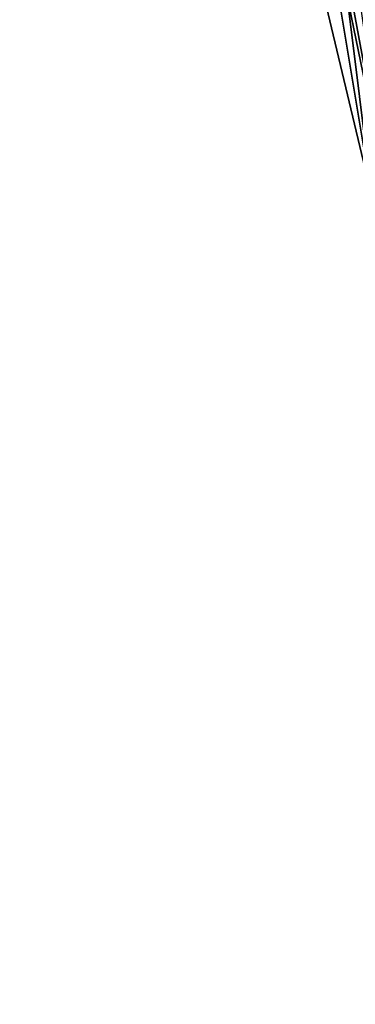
# Model space of a CAD drawing. Header units: feet. Extents: x 2004186 to 2014793, y 836912 to 864902.
# Tile 29 of 234: x 2010835 to 2010868, y 837776 to 837872. Entities that reach past the tile are written whole.
import ezdxf

# ---------------------------------------------------------------- set-up
doc = ezdxf.new("R2010")
doc.units = ezdxf.units.FT
doc.header["$LTSCALE"] = 100
doc.header["$MEASUREMENT"] = 0
doc.layers.add('I-77 SB_MM21-27-Surface-Border', color=7, linetype='Continuous')
doc.layers.add('I-77 SB_MM21-27-Surface-TIN', color=7, linetype='Continuous')

msp = doc.modelspace()

# ---------------------------------------------------------------- linework, layer by layer
at = {"layer": 'I-77 SB_MM21-27-Surface-Border', "color": 3, "linetype": 'ByBlock', "lineweight": -2}
msp.add_polyline3d([(2010886.307, 837755.781, 350.731), (2010883.818, 837775.639, 350.627), (2010882.155, 837795.638, 350.543), (2010876.077, 837814.9, 350.291), (2010873.192, 837834.694, 350.143), (2010869.322, 837854.324, 349.948), (2010864.662, 837873.822, 349.714), (2010861.186, 837893.517, 349.508), (2010857.315, 837913.147, 349.316), (2010854.036, 837932.875, 349.128), (2010850.757, 837952.604, 348.889), (2010847.676, 837972.364, 348.635), (2010844.595, 837992.124, 348.416), (2010841.908, 838011.956, 348.195), (2010838.83, 838031.717, 347.947), (2010837.734, 838051.821, 347.718), (2010834.864, 838071.616, 347.425)], dxfattribs=at)
at = {"layer": 'I-77 SB_MM21-27-Surface-TIN', "color": 128, "linetype": 'ByBlock', "lineweight": -2}
for points in [[(2010866.043, 837874.052, 349.76), (2010864.662, 837873.822, 349.714), (2010869.322, 837854.324, 349.948)], [(2010866.832, 837874.184, 349.778), (2010866.043, 837874.052, 349.76), (2010869.322, 837854.324, 349.948)], [(2010867.227, 837874.249, 349.792), (2010866.832, 837874.184, 349.778), (2010870.9, 837854.587, 350.012)], [(2010866.832, 837874.184, 349.778), (2010869.322, 837854.324, 349.948), (2010870.9, 837854.587, 350.012)], [(2010868.016, 837874.381, 349.831), (2010867.227, 837874.249, 349.792), (2010870.9, 837854.587, 350.012)]]:
    msp.add_3dface(points, dxfattribs=at)

doc.saveas('drawing.dxf')
